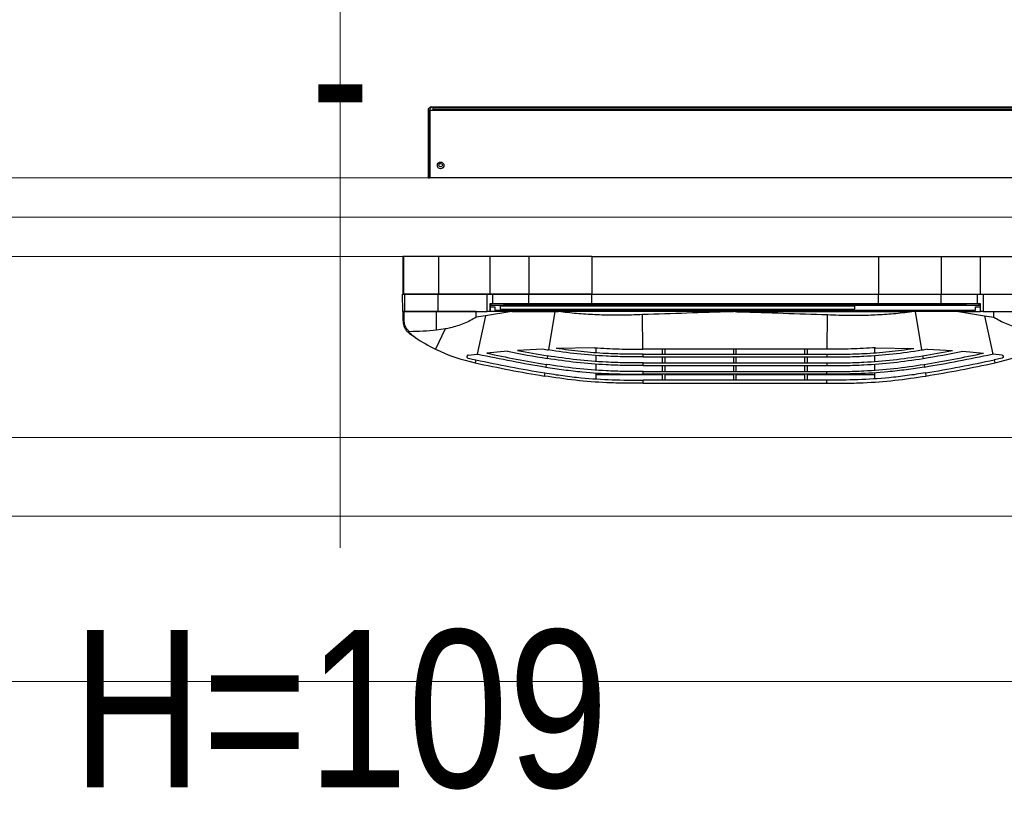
# Model space of a CAD drawing. Header units: millimetres. Extents: x -53179 to 121817, y -123620 to 254214.
# Tile 161 of 256: x 25461 to 26087, y 12397 to 12905. Entities that reach past the tile are written whole.
import ezdxf
from ezdxf import colors
from ezdxf.entities.mleader import LeaderData, LeaderLine
from ezdxf.enums import TextEntityAlignment as Align
from ezdxf.math import Vec2, Vec3

# ---------------------------------------------------------------- set-up
doc = ezdxf.new("R2010")
doc.units = ezdxf.units.MM
doc.linetypes.add('xref_ACAD-LSN_dyspozytornia_PW_rzuty_12$0$DASHED', pattern=[19.05, 12.7, -6.35])
doc.layers.add('_BV_NAWIEWNIK_OKIENNY', color=3, linetype='Continuous')
doc.layers.add('WM_opis', color=7, linetype='Continuous')
for name, color, linetype, lineweight in [('xref', 8, 'Continuous', 13), ('xref_ACAD-LSN_dyspozytornia_PW_rzuty_12$0$A okna zewnetrzne', 8, 'Continuous', 9), ('xref_ACAD-LSN_dyspozytornia_PW_rzuty_12$0$A opis stolarka', 8, 'Continuous', 9), ('xref_ACAD-LSN_dyspozytornia_PW_rzuty_12$0$A opis stolarka NWD typ', 8, 'Continuous', 9), ('xref_ACAD-LSN_dyspozytornia_PW_rzuty_12$0$A widok wyżej', 8, 'xref_ACAD-LSN_dyspozytornia_PW_rzuty_12$0$DASHED', 9), ('xref_ACAD-LSN_dyspozytornia_PW_rzuty_12$0$IS grzejniki', 8, 'Continuous', 9)]:
    doc.layers.add(name, color=color, linetype=linetype, lineweight=lineweight)
doc.layers.add('xref_ACAD-LSN_dyspozytornia_PW_rzuty_12$0$A opis ppoż okna', color=8, linetype='Continuous', lineweight=13, transparency=0.25)
doc.styles.get("Standard").update_dxf_attribs({"font": 'arial.ttf'})
doc.styles.add('xref_ACAD-LSN_dyspozytornia_PW_rzuty_12$0$STYL ASA', font='ARIALN.TTF')

# ---------------------------------------------------------------- blocks, each defined once
blk = doc.blocks.new('xref_ACAD-LSN_dyspozytornia_PW_rzuty_12$0$blok do okna')
blk.add_lwpolyline([(-78.5, 0), (28.5, 0)])
blk = doc.blocks.new('xref_ACAD-LSN_dyspozytornia_PW_rzuty_12$0$wtag_UP')
at = {"transparency": 33554687, "elevation": 0}
for points in [[(0, 30), (0, -30)], [(0, -30), (0, -60)]]:
    blk.add_lwpolyline(points, dxfattribs=at)
at = {"ltscale": 0.1, "transparency": 33554687, "style": 'xref_ACAD-LSN_dyspozytornia_PW_rzuty_12$0$STYL ASA'}
blk.add_attdef('WINDOWS:SZEROKOŚĆ', text='', height=12, rotation=90, dxfattribs=at).set_placement((0, 0), align=Align.BOTTOM_CENTER)
blk.add_attdef('WINDOWS:WYSOKOŚĆ', text='', height=12, rotation=90, dxfattribs=at).set_placement((3.6, 0), align=Align.TOP_CENTER)
blk.add_attdef('WINDOWS:PARAPET', text='', height=10, dxfattribs=at).set_placement((0, -70.225, 0), align=Align.MIDDLE_CENTER)
at = {"layer": 'xref_ACAD-LSN_dyspozytornia_PW_rzuty_12$0$A opis ppoż okna', "ltscale": 0.1, "transparency": 33554687, "style": 'xref_ACAD-LSN_dyspozytornia_PW_rzuty_12$0$STYL ASA'}
blk.add_attdef('WINDOWS:PPOŻ', text='', height=10, dxfattribs=at).set_placement((0, -30, 0), align=Align.MIDDLE_CENTER)
at = {"layer": 'xref_ACAD-LSN_dyspozytornia_PW_rzuty_12$0$A opis stolarka NWD typ', "ltscale": 0.1, "transparency": 33554687, "style": 'xref_ACAD-LSN_dyspozytornia_PW_rzuty_12$0$STYL ASA'}
blk.add_attdef('WINDOWS:PODTYP', text='', height=12, rotation=90, dxfattribs=at).set_placement((1.2, 60), align=Align.TOP_CENTER)
blk.add_attdef('WINDOWS:TYP', text='', height=12, rotation=90, dxfattribs=at).set_placement((2.4, 60), align=Align.BOTTOM_CENTER)
blk = doc.blocks.new('xref_ACAD-LSN_dyspozytornia_PW_rzuty_12')
at = {"layer": 'xref_ACAD-LSN_dyspozytornia_PW_rzuty_12$0$A okna zewnetrzne', "linetype": 'Continuous', "lineweight": 9}
blk.add_line((70116.684, 91953.22), (69939.684, 91953.22), dxfattribs=at)
blk.add_lwpolyline([(70111.684, 91964.72), (70111.684, 91969.72), (69944.684, 91969.72), (69944.684, 91964.72)], close=True, dxfattribs=at)
at = {"layer": 'xref_ACAD-LSN_dyspozytornia_PW_rzuty_12$0$A widok wyżej', "linetype": 'xref_ACAD-LSN_dyspozytornia_PW_rzuty_12$0$DASHED', "lineweight": 9, "ltscale": 0.2}
blk.add_line((69939.684, 91953.22), (70116.684, 91953.22), dxfattribs=at)
at = {"layer": 'xref_ACAD-LSN_dyspozytornia_PW_rzuty_12$0$IS grzejniki'}
for p, q in [((70100.74, 91948.22), (69960.74, 91948.22)), ((69960.74, 91937.72), (70100.74, 91937.72))]:
    blk.add_line(p, q, dxfattribs=at)
at = {"layer": 'xref_ACAD-LSN_dyspozytornia_PW_rzuty_12$0$A okna zewnetrzne', "linetype": 'Continuous', "lineweight": 9, "rotation": 180}
blk.add_blockref('xref_ACAD-LSN_dyspozytornia_PW_rzuty_12$0$blok do okna', (70028.184, 91967.22), dxfattribs=at)
at = {"layer": 'xref_ACAD-LSN_dyspozytornia_PW_rzuty_12$0$A opis stolarka', "linetype": 'Continuous', "lineweight": 9}
ref = blk.add_blockref('xref_ACAD-LSN_dyspozytornia_PW_rzuty_12$0$wtag_UP', (70028.184, 92006.22, 0), dxfattribs=at)
ref.add_attrib('WINDOWS:PPOŻ', '-', dxfattribs={"layer": 'xref_ACAD-LSN_dyspozytornia_PW_rzuty_12$0$A opis ppoż okna', "ltscale": 0.1, "height": 10, "style": 'xref_ACAD-LSN_dyspozytornia_PW_rzuty_12$0$STYL ASA'}).set_placement((70028.184, 91976.22), align=Align.MIDDLE_CENTER)
ref.add_attrib('WINDOWS:PARAPET', 'H=109', dxfattribs={"layer": '0', "ltscale": 0.1, "height": 10, "style": 'xref_ACAD-LSN_dyspozytornia_PW_rzuty_12$0$STYL ASA'}).set_placement((70028.184, 91935.996), align=Align.MIDDLE_CENTER)
blk = doc.blocks.new('press aqustic + Bpro+dbr press_2')
at = {"layer": '_BV_NAWIEWNIK_OKIENNY', "linetype": 'Continuous', "lineweight": 25}
for p, q in [((-48.78, 206.93), (-51.48, 203.08)), ((-40.72, 211), (-40.72, 210.19)), ((-35, 211), (-40.72, 211)), ((-40.72, 210.19), (-35, 210.19)), ((-35, 211.09), (-24, 211.28)), ((-35, 210.02), (-35, 211.09)), ((-24, 210.05), (-35, 210.02)), ((-35, 189.65), (-35, 210.02)), ((-24, 211.28), (-24, 210.05)), ((0, 211), (-24, 211)), ((0, 210.98), (-24, 210.98)), ((0, 210.76), (-24, 210.76)), ((0, 210.58), (-24, 210.58)), ((50, 195), (50, 194)), ((92.7, 195), (50, 195)), ((92.7, 194), (50, 194)), ((50, -193.93), (50, 193.93)), ((92.7, 193.93), (50, 193.93)), ((52.5, 194), (52.5, 193.93)), ((67.5, 194), (67.5, 193.93)), ((92.7, 195), (92.7, 194)), ((92.7, -193.93), (92.7, 193.93)), ((-46.01, 184.14), (-58.79, 190.35)), ((-46.01, 184.14), (-46.82, 189.65)), ((-46.82, 189.65), (-35, 189.65)), ((-35, 164.4), (-35, 189.65)), ((-35, 188.49), (-24, 188.51)), ((0, 188.44), (-24, 188.44)), ((-24, 155.78), (-24, 188.44)), ((0, 155.78), (0, 188.44)), ((94.5, 192), (93.5, 192)), ((93.5, 192), (93.5, -192)), ((94.5, 192), (94.5, -192)), ((95, 192.7), (95, -192.7)), ((-64.48, 169.65), (-65.6, 164.58)), ((-62.72, 169.56), (-62.06, 163.81)), ((-65.6, 164.58), (-67.55, 165)), ((-37.7, 158.53), (-62.06, 163.81)), ((-62.06, 163.81), (-62, 163.23)), ((-37.7, 158.53), (-38.48, 164.4)), ((-38.48, 164.4), (-35, 164.4)), ((-60.22, 144.59), (-61.42, 157.77)), ((-35, 141.84), (-37.7, 158.53)), ((-35, 157.53), (-24, 157.55)), ((-35, 155.8), (-35, 157.53)), ((-24, 157.55), (-24, 154.08)), ((-30, 155.81), (-35, 155.8)), ((-35, 155.8), (-35, 155.74)), ((-35, 141.84), (-35, 155.65)), ((-32, 155.65), (-35, 155.65)), ((-32, 152.65), (-34, 152.65)), ((-34, 152.65), (-34, 130.97)), ((-30, 155.65), (-32, 155.65)), ((-32, 155.65), (-32, 152.65)), ((-31.1, 154.87), (-31, 154.97)), ((-31.1, 6), (-31.1, 154.87)), ((-31, 154.97), (-30, 154.99)), ((-31, 154.97), (-31, 6)), ((-30, 154.08), (-30, 155.81)), ((-30, 131.01), (-30, 154.08)), ((-24, 154.08), (-30, 154.08)), ((0, 155.78), (-24, 155.78)), ((-24, 131), (-24, 155.78)), ((-24, 154.08), (-24, 131.01)), ((0, 131), (0, 155.78)), ((-31.4, 149.13), (-33.4, 149.1)), ((-33.4, 149.1), (-33.4, -75.9)), ((-31.4, 149.13), (-31.4, -75.93)), ((-30.2, -147), (-30.2, 147)), ((-30.2, 147), (-30, 147)), ((-58.75, 122.04), (-59.72, 138.15)), ((-35, 141.84), (-35, 114.45)), ((-34, 130.97), (-35, 130.97)), ((-34, 130.97), (-34, 91)), ((-30, 131.01), (-24, 131.01)), ((-30, 91), (-30, 131.01)), ((-24, 131.01), (-24, 91)), ((0, 131), (-24, 131)), ((-24, 91), (-24, 131)), ((0, 91), (0, 131)), ((-73.95, 120.92), (-75.92, 121.25)), ((-68.52, 120.02), (-70.2, 120.3)), ((-63.1, 119.12), (-64.77, 119.4)), ((-35, 114.45), (-59.35, 118.5)), ((-57.95, 89.23), (-58.4, 113.64)), ((-35, 114.45), (-35, 112.17)), ((-35, 0), (-35, 112.17)), ((-73.79, 88.5), (-77.74, 88.5)), ((-73.93, 88.5), (-77.74, 88.5)), ((-75, 88.5), (-75, 46)), ((-73.93, 88.5), (-73.93, 88.5)), ((-68.42, 88.5), (-72.23, 88.5)), ((-68.29, 88.5), (-72.1, 88.5)), ((-62.9, 88.5), (-66.71, 88.5)), ((-62.78, 88.5), (-66.59, 88.5)), ((-57.95, 88.5), (-61.2, 88.5)), ((-57.99, 88.5), (-61.1, 88.5)), ((-34, 91), (-35, 91)), ((-34, 91), (-34, -91)), ((-30, 91), (-24, 91)), ((-30, -91), (-30, 91)), ((0, 91), (-24, 91)), ((-24, 91), (-24, -91)), ((0, 91), (0, -91)), ((-80.46, 58.28), (-78.46, 58.3)), ((-80.46, 58.28), (-80.46, -58.28)), ((-78.46, 58.3), (-78.46, 58.3)), ((-78.46, -58.3), (-78.46, 58.3)), ((-74.66, 58.34), (-72.96, 58.36)), ((-74.66, 58.34), (-74.66, 58.34)), ((-74.66, -58.34), (-74.66, 58.34)), ((-72.96, 58.36), (-72.96, 58.36)), ((-72.96, 58.36), (-72.96, -58.36)), ((-69.16, 58.4), (-67.46, 58.41)), ((-69.16, 58.4), (-69.16, 58.4)), ((-69.16, 58.4), (-69.16, -58.4)), ((-67.46, 58.41), (-67.46, 58.42)), ((-67.46, 58.41), (-67.46, -58.41)), ((-63.66, 58.45), (-61.96, 58.47)), ((-63.66, 58.45), (-63.66, 58.46)), ((-63.66, 58.45), (-63.66, -58.45)), ((-61.96, 58.47), (-61.96, 58.47)), ((-61.96, 58.47), (-61.96, -58.47)), ((-58.77, 58.5), (-36.89, 58.73)), ((-58.77, -58.5), (-58.77, 58.5)), ((-31.1, 61.72), (-31.4, 61.72)), ((-31.4, 58.28), (-31.1, 58.28)), ((-78.46, 46), (-74.66, 46)), ((-78.46, 44.4), (-74.66, 44.4)), ((-75, 44.4), (-75, 0.8)), ((-72.96, 46), (-69.16, 46)), ((-72.96, 44.4), (-69.16, 44.4)), ((-67.46, 46), (-63.66, 46)), ((-67.46, 44.4), (-63.66, 44.4)), ((-61.96, 46), (-58.77, 46)), ((-61.96, 44.4), (-58.77, 44.4)), ((-34, 42.55), (-33.4, 42.57)), ((-34, 30.65), (-33.4, 30.63)), ((-78.46, 0.8), (-74.66, 0.8)), ((-72.96, 0.8), (-69.16, 0.8)), ((-67.46, 0.8), (-63.66, 0.8)), ((-61.96, 0.8), (-58.77, 0.8)), ((-31.1, 1.72), (-31.4, 1.72)), ((-31.1, 2), (-31.1, 4.13)), ((-31, 2), (-31.1, 2)), ((-31.1, -2), (-31.1, 2)), ((-31, 6), (-30.2, 6)), ((-30.2, 4.01), (-31, 4.03)), ((-31, 4.03), (-31, 2)), ((-31, 2), (-31, -2)), ((-30.2, 2), (-31, 2)), ((-78.46, -0.8), (-74.66, -0.8)), ((-75, -0.8), (-75, -44.4)), ((-72.96, -0.8), (-69.16, -0.8)), ((-67.46, -0.8), (-63.66, -0.8)), ((-61.96, -0.8), (-58.77, -0.8)), ((-35, 0), (-35, -112.17)), ((-31.4, -1.72), (-31.1, -1.72)), ((-31, -2), (-31.1, -2)), ((-31.1, -4.13), (-31.1, -2)), ((-31.1, -154.87), (-31.1, -6)), ((-31, -2), (-31, -4.03)), ((-31, -2), (-30.2, -2)), ((-31, -4.03), (-30.2, -4.01)), ((-31, -6), (-31, -154.97)), ((-30.2, -6), (-31, -6)), ((-78.46, -44.4), (-74.66, -44.4)), ((-78.46, -46), (-74.66, -46)), ((-75, -46), (-75, -88.5)), ((-72.96, -44.4), (-69.16, -44.4)), ((-72.96, -46), (-69.16, -46)), ((-67.46, -44.4), (-63.66, -44.4)), ((-67.46, -46), (-63.66, -46)), ((-61.96, -44.4), (-58.77, -44.4)), ((-61.96, -46), (-58.77, -46)), ((-80.46, -58.28), (-78.46, -58.3)), ((-78.46, -58.3), (-78.46, -58.3)), ((-74.66, -58.34), (-74.66, -58.34)), ((-74.66, -58.34), (-72.96, -58.36)), ((-72.96, -58.36), (-72.96, -58.36)), ((-69.16, -58.4), (-69.16, -58.4)), ((-69.16, -58.4), (-67.46, -58.41)), ((-67.46, -58.41), (-67.46, -58.42)), ((-63.66, -58.45), (-63.66, -58.46)), ((-63.66, -58.45), (-61.96, -58.47)), ((-61.96, -58.47), (-61.96, -58.47)), ((-58.77, -58.5), (-36.89, -58.73)), ((-31.1, -58.28), (-31.4, -58.28)), ((-31.4, -61.72), (-31.1, -61.72)), ((-31.4, -75.93), (-33.4, -75.9)), ((-73.93, -88.5), (-77.74, -88.5)), ((-73.79, -88.5), (-77.74, -88.5)), ((-73.93, -88.5), (-73.93, -88.5)), ((-68.42, -88.5), (-72.23, -88.5)), ((-68.29, -88.5), (-72.1, -88.5)), ((-62.9, -88.5), (-66.71, -88.5)), ((-62.78, -88.5), (-66.59, -88.5)), ((-57.95, -88.5), (-61.2, -88.5)), ((-57.99, -88.5), (-61.1, -88.5)), ((-57.95, -89.23), (-58.4, -113.64)), ((-34, -91), (-35, -91)), ((-34, -91), (-34, -130.97)), ((-30, -131.01), (-30, -91)), ((-30, -91), (-24, -91)), ((0, -91), (-24, -91)), ((-24, -91), (-24, -131)), ((-24, -91), (-24, -130.89)), ((0, -91), (0, -131)), ((-35, -114.45), (-35, -112.17)), ((-35, -114.45), (-59.35, -118.5)), ((-35, -141.84), (-35, -114.45)), ((-73.95, -120.92), (-75.92, -121.25)), ((-68.52, -120.02), (-70.2, -120.3)), ((-63.1, -119.12), (-64.77, -119.4)), ((-58.75, -122.04), (-59.72, -138.15)), ((-34, -130.97), (-35, -130.97)), ((-34, -130.97), (-34, -152.65)), ((-30, -131.01), (-24, -131.01)), ((-30, -154.08), (-30, -131.01)), ((-24, -130.89), (-24, -130.89)), ((-24, -130.89), (-24, -131.01)), ((-24, -130.89), (-24, -131.01)), ((0, -131), (-24, -131)), ((-24, -131), (-24, -155.78)), ((-24, -131.01), (-24, -154.08)), ((0, -131), (0, -155.78)), ((-35, -141.84), (-37.7, -158.53)), ((-35, -141.84), (-35, -155.65)), ((-60.22, -144.59), (-61.42, -157.77)), ((-30, -147), (-30.2, -147)), ((-32, -155.65), (-35, -155.65)), ((-35, -155.74), (-35, -155.8)), ((-35, -157.53), (-35, -155.8)), ((-35, -155.8), (-30, -155.81)), ((-34, -152.65), (-32, -152.65)), ((-32, -152.65), (-32, -155.65)), ((-30, -155.65), (-32, -155.65)), ((-31.1, -154.87), (-31, -154.97)), ((-31, -154.97), (-30, -154.99)), ((-30, -154.08), (-24, -154.08)), ((-30, -155.81), (-30, -154.08)), ((-24, -154.08), (-24, -157.55)), ((0, -155.78), (-24, -155.78)), ((-24, -155.78), (-24, -188.44)), ((0, -155.78), (0, -188.44)), ((-37.7, -158.53), (-62.06, -163.81)), ((-37.7, -158.53), (-38.48, -164.4)), ((-24, -157.55), (-35, -157.53)), ((-65.6, -164.58), (-67.55, -165)), ((-64.48, -169.65), (-65.6, -164.58)), ((-62.72, -169.56), (-62.06, -163.81)), ((-62.06, -163.81), (-62, -163.23)), ((-38.48, -164.4), (-35, -164.4)), ((-35, -164.4), (-35, -189.65))]:
    blk.add_line(p, q, dxfattribs=at)
at = {"layer": '_BV_NAWIEWNIK_OKIENNY', "linetype": 'Continuous', "lineweight": 25, "flags": 128}
for points in [[(-31.4, 44.65), (-31.27, 44.53), (-31.1, 44.33)], [(-31.1, -44.33), (-31.27, -44.53), (-31.4, -44.65)]]:
    blk.add_lwpolyline(points, dxfattribs=at)
at = {"layer": '_BV_NAWIEWNIK_OKIENNY', "linetype": 'Continuous', "lineweight": 25}
for centre, radius in [((57.9, 187), 2.1), ((58, 187), 1.1)]:
    blk.add_circle(centre, radius, dxfattribs=at)
for centre, radius, start, end in [((-48.76, 206.38), 0.554, 48.84869, 91.10002), ((36.65, 144.02), 106.09, 146.16733, 154.10465), ((42.62, 141.12), 112.73, 154.10465, 167.76893), ((823.05, -28.06), 911.28, 167.76893, 170.56982), ((823.05, -28.06), 909.28, 167.76893, 170.56982), ((823.05, -28.06), 905.48, 167.80402, 170.56982), ((823.05, -28.06), 903.78, 168.13461, 170.56982), ((823.05, -28.06), 899.98, 168.9399, 170.56982), ((823.05, -28.06), 898.28, 169.33695, 170.56982), ((823.05, -28.06), 894.48, 170.33988, 170.56982), ((-32.4, 43.4), 1.6, 128.68219, 180), ((-32.4, -43.4), 1.6, 180, 231.31781), ((823.05, 28.06), 894.48, 189.43018, 189.66012), ((823.05, 28.06), 911.28, 189.43018, 192.23107), ((823.05, 28.06), 909.28, 189.43018, 192.23107), ((823.05, 28.06), 905.48, 189.43018, 192.19598), ((823.05, 28.06), 903.78, 189.43018, 191.86539), ((823.05, 28.06), 899.98, 189.43018, 191.0601), ((823.05, 28.06), 898.28, 189.43018, 190.66305), ((42.62, -141.12), 112.73, 192.23107, 205.89535)]:
    blk.add_arc(centre, radius, start, end, dxfattribs=at)
for points, knots in [([(-51.48, 203.08), (-51.1, 203.63), (-50.45, 204.56), (-49.44, 205.83), (-48.75, 206.47), (-48.4, 206.79)], [0, 0, 0, 0, 0.413887, 0.705426, 1, 1, 1, 1]), ([(-40.72, 211), (-41.83, 210.89), (-44.04, 210.67), (-46.87, 209.12), (-48.18, 207.61), (-48.78, 206.93)], [0, 0, 0, 0, 0.354518, 0.708699, 1, 1, 1, 1]), ([(-48.4, 206.79), (-48.32, 206.85), (-48.21, 206.93), (-48.05, 207), (-47.95, 207.02), (-47.88, 207.01), (-47.83, 206.98), (-47.79, 206.94), (-47.77, 206.87), (-47.76, 206.82), (-47.76, 206.78)], [0, 0, 0, 0, 0.329708, 0.491583, 0.612974, 0.682493, 0.74174, 0.801052, 0.881975, 1, 1, 1, 1]), ([(-47.76, 206.78), (-47.29, 207.3), (-46.15, 208.55), (-43.71, 209.89), (-41.72, 210.09), (-40.72, 210.19)], [0, 0, 0, 0, 0.26193, 0.631015, 1, 1, 1, 1]), ([(-46.82, 189.65), (-47.09, 192.5), (-47.63, 198.22), (-47.72, 203.93), (-47.76, 206.78)], [0, 0, 0, 0, 0.499185, 1, 1, 1, 1]), ([(-35, 210.02), (-35, 206.48), (-35, 202.93), (-35, 197.54), (-35, 195.74), (-35, 192.12), (-35, 190.31), (-35, 188.49), (-35, 188.49), (-35, 188.49), (-35, 188.49)], [-0.044316, -0.044316, -0.044316, -0.044316, 0.469804, 0.469804, 0.726864, 0.726864, 0.983924, 0.983924, 0.983924, 0.983951, 0.983951, 0.983951, 0.983951]), ([(-24, 210.76), (-24, 210.82), (-24, 210.94), (-24, 210.97), (-24, 210.98)], [0, 0, 0, 0, 0.499926, 1, 1, 1, 1]), ([(-24, 210.58), (-24, 210.61), (-24, 210.68), (-24, 210.74), (-24, 210.76)], [0, 0, 0, 0, 0.4955515, 1, 1, 1, 1]), ([(-24, 188.44), (-24, 189.89), (-24, 192.84), (-24, 197.13), (-24, 201.39), (-24, 205.82), (-24, 208.9), (-24, 210.58)], [0, 0, 0, 0, 0.1949605, 0.3966085, 0.5812035, 0.771816, 1, 1, 1, 1]), ([(-24, 210.05), (-24, 206.51), (-24, 202.96), (-24, 197.57), (-24, 195.77), (-24, 192.14), (-24, 190.33), (-24, 188.51)], [-0.044316, -0.044316, -0.044316, -0.044316, 0.469804, 0.469804, 0.726864, 0.726864, 0.983924, 0.983924, 0.983924, 0.983924]), ([(0, 210.76), (0, 210.82), (0, 210.94), (0, 210.97), (0, 210.98)], [0, 0, 0, 0, 0.499926, 1, 1, 1, 1]), ([(0, 210.58), (0, 210.61), (0, 210.68), (0, 210.74), (0, 210.76)], [0, 0, 0, 0, 0.4955515, 1, 1, 1, 1]), ([(0, 188.44), (0, 189.89), (0, 192.84), (0, 197.13), (0, 201.39), (0, 205.82), (0, 208.9), (0, 210.58)], [0, 0, 0, 0, 0.194974, 0.396617, 0.581222, 0.771843, 1, 1, 1, 1]), ([(93.63, 193.6), (93.63, 193.61), (93.53, 193.75), (93.2, 193.93), (92.87, 193.98), (92.7, 194)], [0, 0, 0, 0, 0.0213885, 0.5106943, 1, 1, 1, 1]), ([(-35, 188.49), (-35, 188.49), (-35, 188.49), (-35, 188.49), (-35, 178.17), (-35, 167.85), (-35, 157.53)], [0.00022, 0.00022, 0.00022, 0.00022, 0.0002375, 0.0002375, 0.0002375, 0.9497193, 0.9497193, 0.9497193, 0.9497193]), ([(-38.48, 164.4), (-39.25, 165.65), (-40.8, 168.15), (-42.63, 172.22), (-44.15, 176.46), (-45.26, 180.46), (-45.79, 183.05), (-46.01, 184.14)], [0, 0, 0, 0, 0.206803, 0.413739, 0.627676, 0.841663, 1, 1, 1, 1]), ([(-62.72, 169.56), (-62.74, 169.66), (-62.79, 169.86), (-62.97, 170.1), (-63.21, 170.28), (-63.51, 170.36), (-63.83, 170.34), (-64.12, 170.21), (-64.34, 169.99), (-64.45, 169.79), (-64.48, 169.67), (-64.48, 169.65)], [0, 0, 0, 0, 0.117992, 0.235934, 0.357144, 0.482427, 0.609666, 0.735616, 0.857466, 0.974436, 1, 1, 1, 1]), ([(-80.46, 58.28), (-80.5, 62.14), (-80.59, 69.87), (-80.12, 84.25), (-78.87, 101.44), (-76.9, 114.64), (-75.92, 121.25)], [0, 0, 0, 0, 0.183274, 0.36676, 0.682835, 1, 1, 1, 1]), ([(-73.95, 120.92), (-74.55, 117.07), (-75.75, 109.35), (-77.33, 95.07), (-78.54, 78.04), (-78.49, 64.89), (-78.46, 58.3)], [0, 0, 0, 0, 0.186137, 0.372497, 0.685718, 1, 1, 1, 1]), ([(-70.2, 120.3), (-70.8, 116.45), (-72, 108.73), (-73.56, 94.55), (-74.74, 77.75), (-74.69, 64.82), (-74.66, 58.34)], [0, 0, 0, 0, 0.1881273, 0.3764839, 0.6877208, 1, 1, 1, 1]), ([(-72.96, 58.36), (-73, 62.26), (-73.09, 70.07), (-72.6, 84.27), (-71.36, 100.97), (-69.47, 113.66), (-68.52, 120.02)], [0, 0, 0, 0, 0.189032, 0.378296, 0.688631, 1, 1, 1, 1]), ([(-69.16, 58.4), (-69.2, 62.3), (-69.29, 70.11), (-68.8, 84.2), (-67.57, 100.68), (-65.71, 113.15), (-64.77, 119.4)], [0, 0, 0, 0, 0.1910852, 0.3824111, 0.6906982, 1, 1, 1, 1]), ([(-67.46, 58.42), (-67.5, 62.32), (-67.59, 70.12), (-67.1, 84.17), (-65.87, 100.55), (-64.02, 112.92), (-63.1, 119.12)], [0, 0, 0, 0, 0.1920186, 0.3842817, 0.6916378, 1, 1, 1, 1]), ([(-63.66, 58.46), (-63.7, 62.36), (-63.79, 70.16), (-63.29, 84.1), (-62.07, 100.26), (-60.26, 112.41), (-59.35, 118.5)], [0, 0, 0, 0, 0.194139, 0.388531, 0.693772, 1, 1, 1, 1]), ([(-61.96, 58.47), (-62, 62.37), (-62.09, 70.18), (-61.62, 83.3), (-60.56, 97.82), (-59.12, 108.36), (-58.4, 113.64)], [0, 0, 0, 0, 0.211434, 0.423147, 0.71122, 1, 1, 1, 1]), ([(-36.89, 58.73), (-37, 61.11), (-37.3, 67.36), (-37.39, 77.48), (-37.07, 89.07), (-36.32, 100.64), (-35.44, 108.32), (-35, 112.17)], [0, 0, 0, 0, 0.133724, 0.35013, 0.566862, 0.783268, 1, 1, 1, 1]), ([(-57.95, 89.23), (-58.27, 84.05), (-58.92, 73.82), (-58.82, 63.57), (-58.77, 58.5)], [0, 0, 0, 0, 0.505764, 1, 1, 1, 1]), ([(-35, 0), (-35.03, 0.81), (-35.66, 20.39), (-36.29, 39.97), (-36.89, 58.73)], [0, 0, 0, 0, 0.0415248, 1, 1, 1, 1]), ([(-31.1, 4.13), (-31.1, 4.17), (-31.1, 4.23), (-31.1, 4.64), (-31.1, 4.97), (-31.1, 5.18), (-31.1, 5.38), (-31.1, 5.57), (-31.1, 5.75), (-31.1, 5.88), (-31.1, 5.97), (-31.1, 6)], [0, 0, 0, 0, 0.471273, 0.722757, 0.810803, 0.871427, 0.913618, 0.956119, 0.973585, 0.991232, 1, 1, 1, 1]), ([(-31, 6), (-31, 6), (-31, 5.96), (-31, 5.85), (-31, 5.69), (-31, 5.49), (-31, 5.3), (-31, 5.09), (-31, 4.88), (-31, 4.54), (-31, 4.13), (-31, 4.07), (-31, 4.03)], [0, 0, 0, 0, 0.000006, 0.011599, 0.032589, 0.051607, 0.095508, 0.138008, 0.198568, 0.285974, 0.534723, 1, 1, 1, 1]), ([(-35, 0), (-35.03, -0.81), (-35.66, -20.39), (-36.29, -39.97), (-36.89, -58.73)], [0, 0, 0, 0, 0.0415248, 1, 1, 1, 1]), ([(-31.1, -6), (-31.1, -5.96), (-31.1, -5.88), (-31.1, -5.72), (-31.1, -5.41), (-31.1, -4.97), (-31.1, -4.55), (-31.1, -4.35), (-31.1, -4.17), (-31.1, -4.14), (-31.1, -4.13)], [0, 0, 0, 0, 0.010263, 0.024712, 0.05301, 0.150104, 0.364602, 0.58, 0.682132, 1, 1, 1, 1]), ([(-31, -4.03), (-31, -4.03), (-31, -4.03), (-31, -4.13), (-31, -4.46), (-31, -4.87), (-31, -5.33), (-31, -5.66), (-31, -5.85), (-31, -5.95), (-31, -6), (-31, -6)], [0, 0, 0, 0, 0.000006, 0.414579, 0.627947, 0.840428, 0.938793, 0.969322, 0.986513, 0.999994, 1, 1, 1, 1]), ([(-80.46, -58.28), (-80.5, -62.14), (-80.59, -69.87), (-80.12, -84.25), (-78.87, -101.44), (-76.9, -114.64), (-75.92, -121.25)], [0, 0, 0, 0, 0.183274, 0.36676, 0.682835, 1, 1, 1, 1]), ([(-73.95, -120.92), (-74.55, -117.07), (-75.75, -109.35), (-77.33, -95.07), (-78.54, -78.04), (-78.49, -64.89), (-78.46, -58.3)], [0, 0, 0, 0, 0.186137, 0.372497, 0.685718, 1, 1, 1, 1]), ([(-70.2, -120.3), (-70.8, -116.45), (-72, -108.73), (-73.56, -94.55), (-74.74, -77.75), (-74.69, -64.82), (-74.66, -58.34)], [0, 0, 0, 0, 0.1881273, 0.3764839, 0.6877208, 1, 1, 1, 1]), ([(-72.96, -58.36), (-73, -62.26), (-73.09, -70.07), (-72.6, -84.27), (-71.36, -100.97), (-69.47, -113.66), (-68.52, -120.02)], [0, 0, 0, 0, 0.1890316, 0.3782959, 0.6886311, 1, 1, 1, 1]), ([(-69.16, -58.4), (-69.2, -62.3), (-69.29, -70.11), (-68.8, -84.2), (-67.57, -100.68), (-65.71, -113.15), (-64.77, -119.4)], [0, 0, 0, 0, 0.191085, 0.382411, 0.690698, 1, 1, 1, 1]), ([(-67.46, -58.42), (-67.5, -62.32), (-67.59, -70.12), (-67.1, -84.17), (-65.87, -100.55), (-64.02, -112.92), (-63.1, -119.12)], [0, 0, 0, 0, 0.192019, 0.384282, 0.691638, 1, 1, 1, 1]), ([(-63.66, -58.46), (-63.7, -62.36), (-63.79, -70.16), (-63.29, -84.1), (-62.07, -100.26), (-60.26, -112.41), (-59.35, -118.5)], [0, 0, 0, 0, 0.194139, 0.388531, 0.693772, 1, 1, 1, 1]), ([(-61.96, -58.47), (-62, -62.37), (-62.09, -70.18), (-61.62, -83.3), (-60.56, -97.82), (-59.12, -108.36), (-58.4, -113.64)], [0, 0, 0, 0, 0.211434, 0.423147, 0.71122, 1, 1, 1, 1]), ([(-57.95, -89.23), (-58.27, -84.05), (-58.92, -73.82), (-58.82, -63.57), (-58.77, -58.5)], [0, 0, 0, 0, 0.505764, 1, 1, 1, 1]), ([(-36.89, -58.73), (-37, -61.11), (-37.3, -67.36), (-37.39, -77.48), (-37.07, -89.07), (-36.32, -100.64), (-35.44, -108.32), (-35, -112.17)], [0, 0, 0, 0, 0.133724, 0.35013, 0.566862, 0.783268, 1, 1, 1, 1]), ([(-35, -157.53), (-35, -167.84), (-35, -178.16), (-35, -188.48), (-35, -188.48), (-35, -188.48), (-35, -188.48)], [0.00164746, 0.00164746, 0.00164746, 0.00164746, 0.03274507, 0.03274507, 0.03274507, 0.03274564, 0.03274564, 0.03274564, 0.03274564]), ([(-38.48, -164.4), (-39.25, -165.65), (-40.8, -168.15), (-42.63, -172.22), (-44.15, -176.46), (-45.26, -180.46), (-45.79, -183.05), (-46.01, -184.14)], [0, 0, 0, 0, 0.206803, 0.413739, 0.627676, 0.841663, 1, 1, 1, 1]), ([(-62.72, -169.56), (-62.74, -169.66), (-62.79, -169.86), (-62.97, -170.1), (-63.21, -170.28), (-63.51, -170.36), (-63.83, -170.34), (-64.12, -170.21), (-64.34, -169.99), (-64.45, -169.79), (-64.48, -169.67), (-64.48, -169.65)], [0, 0, 0, 0, 0.117992, 0.235934, 0.357144, 0.482427, 0.609666, 0.735616, 0.857466, 0.974436, 1, 1, 1, 1])]:
    blk.add_open_spline(points, degree=3, knots=knots, dxfattribs=at)
for points in [[(95, 192.7), (94.97, 193), (94.9, 193.6), (94.36, 194.36), (93.6, 194.9), (93, 194.97), (92.7, 195)], [(92.7, 193.93), (93, 193.83), (93.6, 193.62), (94.36, 193.31), (94.9, 193.01), (94.97, 192.8), (95, 192.7)], [(-24, 188.51), (-24, 178.19), (-24, 167.87), (-24, 157.55)], [(-31.1, 6), (-31.1, 6), (-31.1, 6), (-31.07, 6), (-31.04, 6), (-31.01, 6), (-31, 6)], [(-31, 4.03), (-31.01, 4.03), (-31.04, 4.03), (-31.07, 4.05), (-31.1, 4.09), (-31.1, 4.11), (-31.1, 4.13)], [(-31, -4.03), (-31.01, -4.03), (-31.04, -4.03), (-31.07, -4.05), (-31.1, -4.09), (-31.1, -4.11), (-31.1, -4.13)], [(-31, -6), (-31.01, -6), (-31.04, -6), (-31.07, -6), (-31.1, -6), (-31.1, -6), (-31.1, -6)], [(-24, -157.55), (-24, -167.86), (-24, -178.18), (-24, -188.5)]]:
    blk.add_open_spline(points, degree=3, dxfattribs=at)

msp = doc.modelspace()

# ---------------------------------------------------------------- block references
at = {"layer": 'xref', "xscale": 10, "yscale": 10, "zscale": 10}
msp.add_blockref('xref_ACAD-LSN_dyspozytornia_PW_rzuty_12', (-674616.84, -906892.2), dxfattribs=at)

# ---------------------------------------------------------------- next in the draw order: block references
at = {"layer": '_BV_NAWIEWNIK_OKIENNY', "rotation": 90}
msp.add_blockref('press aqustic + Bpro+dbr press_2', (25915.77, 12755), dxfattribs=at)

# ---------------------------------------------------------------- next in the draw order: leaders
at = {"layer": 'WM_opis', "lineweight": 9}
ml = msp.add_multileader_mtext('Standard', dxfattribs=at)
ml.set_content('\\fArial Narrow|b0|i0|c238;Poza zakresem opracowania', color=256)
ml.set_leader_properties(color=256)
ml.build(insert=Vec2(0, 0))
ml.multileader.update_dxf_attribs({"dogleg_length": 4, "arrow_head_size": 150})
ctx = ml.context
ctx.base_point, ctx.char_height, ctx.arrow_head_size, ctx.landing_gap_size, ctx.plane_origin = Vec3(24927.77, 110791.22), 125, 150, 15, Vec3(135642.37, 139009.29)
ctx.text_align_type = 1
notes = []
notes.append((ctx, [(0, (0, 0, 0), (0, 0), (1, 0), 1, [])]))
ctx.mtext.insert, ctx.mtext.alignment = Vec3(25853.99, 110871.05), 2
ml = msp.add_multileader_mtext('Standard', dxfattribs=at)
ml.set_content('\\fArial Narrow|b0|i0|c238;Poza zakresem opracowania', color=256)
ml.set_leader_properties(color=256)
ml.build(insert=Vec2(0, 0))
ml.multileader.update_dxf_attribs({"dogleg_length": 4, "arrow_head_size": 150})
ctx = ml.context
ctx.base_point, ctx.char_height, ctx.arrow_head_size, ctx.landing_gap_size, ctx.plane_origin = Vec3(27773.84, 110791.22), 125, 150, 15, Vec3(138488.44, 139009.29)
ctx.text_align_type = 1
notes.append((ctx, [(0, (0, 0, 0), (0, 0), (1, 0), 1, [])]))
ctx.mtext.insert, ctx.mtext.alignment = Vec3(28700.06, 110871.05), 2
ml = msp.add_multileader_mtext('Standard', dxfattribs=at)
ml.set_content('\\fArial Narrow|b0|i0|c238;Poza zakresem opracowania', color=256)
ml.set_leader_properties(color=256)
ml.build(insert=Vec2(0, 0))
ml.multileader.update_dxf_attribs({"dogleg_length": 4, "arrow_head_size": 150})
ctx = ml.context
ctx.base_point, ctx.char_height, ctx.arrow_head_size, ctx.landing_gap_size, ctx.plane_origin = Vec3(32327.55, 110791.22), 125, 150, 15, Vec3(143042.16, 139009.29)
ctx.text_align_type = 1
notes.append((ctx, [(0, (0, 0, 0), (0, 0), (1, 0), 1, [])]))
ctx.mtext.insert, ctx.mtext.alignment = Vec3(33253.78, 110871.05), 2
ml = msp.add_multileader_mtext('Standard', dxfattribs=at)
ml.set_content('\\fArial Narrow|b0|i0|c238;Poza zakresem opracowania', color=256)
ml.set_leader_properties(color=256)
ml.build(insert=Vec2(0, 0))
ml.multileader.update_dxf_attribs({"dogleg_length": 4, "arrow_head_size": 150})
ctx = ml.context
ctx.base_point, ctx.char_height, ctx.arrow_head_size, ctx.landing_gap_size, ctx.plane_origin = Vec3(36843.32, 110791.22), 125, 150, 15, Vec3(147557.93, 139009.29)
ctx.text_align_type = 1
notes.append((ctx, [(0, (0, 0, 0), (0, 0), (1, 0), 1, [])]))
ctx.mtext.insert, ctx.mtext.alignment = Vec3(37769.55, 110871.05), 2
ml = msp.add_multileader_mtext('Standard', dxfattribs=at)
ml.set_content('\\fArial Narrow|b0|i0|c238;Poza zakresem opracowania', color=256)
ml.set_leader_properties(color=256)
ml.build(insert=Vec2(0, 0))
ml.multileader.update_dxf_attribs({"dogleg_length": 4, "arrow_head_size": 150})
ctx = ml.context
ctx.base_point, ctx.char_height, ctx.arrow_head_size, ctx.landing_gap_size, ctx.plane_origin = Vec3(39778.78, 110791.22), 125, 150, 15, Vec3(150493.38, 139009.29)
ctx.text_align_type = 1
notes.append((ctx, [(0, (0, 0, 0), (0, 0), (1, 0), 1, [])]))
ctx.mtext.insert, ctx.mtext.alignment = Vec3(40705, 110871.05), 2
ml = msp.add_multileader_mtext('Standard', dxfattribs=at)
ml.set_content('\\fArial Narrow|b0|i0|c238;Poza zakresem opracowania', color=256)
ml.set_leader_properties(color=256)
ml.build(insert=Vec2(0, 0))
ml.multileader.update_dxf_attribs({"dogleg_length": 4, "arrow_head_size": 150})
ctx = ml.context
ctx.base_point, ctx.char_height, ctx.arrow_head_size, ctx.landing_gap_size, ctx.plane_origin = Vec3(43183.3, 110791.22), 125, 150, 15, Vec3(153897.91, 139009.29)
ctx.text_align_type = 1
notes.append((ctx, [(0, (0, 0, 0), (0, 0), (1, 0), 1, [])]))
ctx.mtext.insert, ctx.mtext.alignment = Vec3(44109.52, 110871.05), 2
ml = msp.add_multileader_mtext('Standard', dxfattribs=at)
ml.set_content('\\fArial Narrow|b0|i0|c238;Poza zakresem opracowania', color=256)
ml.set_leader_properties(color=256)
ml.build(insert=Vec2(0, 0))
ml.multileader.update_dxf_attribs({"dogleg_length": 4, "arrow_head_size": 150})
ctx = ml.context
ctx.base_point, ctx.char_height, ctx.arrow_head_size, ctx.landing_gap_size, ctx.plane_origin = Vec3(48591.11, 110791.22), 125, 150, 15, Vec3(159305.72, 139009.29)
ctx.text_align_type = 1
notes.append((ctx, [(0, (0, 0, 0), (0, 0), (1, 0), 1, [])]))
ctx.mtext.insert, ctx.mtext.alignment = Vec3(49517.34, 110871.05), 2
ml = msp.add_multileader_mtext('Standard', dxfattribs=at)
ml.set_content('\\fArial Narrow|b0|i0|c238;Poza zakresem opracowania', color=256)
ml.set_leader_properties(color=256)
ml.build(insert=Vec2(0, 0))
ml.multileader.update_dxf_attribs({"dogleg_length": 4, "arrow_head_size": 150})
ctx = ml.context
ctx.base_point, ctx.char_height, ctx.arrow_head_size, ctx.landing_gap_size, ctx.plane_origin = Vec3(51708.24, 110791.22), 125, 150, 15, Vec3(162422.85, 139009.29)
ctx.text_align_type = 1
notes.append((ctx, [(0, (0, 0, 0), (0, 0), (1, 0), 1, [])]))
ctx.mtext.insert, ctx.mtext.alignment = Vec3(52634.47, 110871.05), 2
ml = msp.add_multileader_mtext('Standard', dxfattribs=at)
ml.set_content('\\fArial Narrow|b0|i0|c238;Poza zakresem opracowania', color=256)
ml.set_leader_properties(color=256)
ml.build(insert=Vec2(0, 0))
ml.multileader.update_dxf_attribs({"dogleg_length": 4, "arrow_head_size": 150})
ctx = ml.context
ctx.base_point, ctx.char_height, ctx.arrow_head_size, ctx.landing_gap_size, ctx.plane_origin = Vec3(49892.18, 103205.3), 125, 150, 15, Vec3(160606.78, 131423.38)
ctx.text_align_type = 1
notes.append((ctx, [(0, (0, 0, 0), (0, 0), (1, 0), 1, [])]))
ctx.mtext.insert, ctx.mtext.alignment = Vec3(50818.4, 103285.13), 2
ml = msp.add_multileader_mtext('Standard', dxfattribs=at)
ml.set_content('\\fArial Narrow|b0|i0|c238;Poza zakresem opracowania', color=256)
ml.set_leader_properties(color=256)
ml.build(insert=Vec2(0, 0))
ml.multileader.update_dxf_attribs({"dogleg_length": 4, "arrow_head_size": 150})
ctx = ml.context
ctx.base_point, ctx.char_height, ctx.arrow_head_size, ctx.landing_gap_size, ctx.plane_origin = Vec3(45528.2, 103205.3), 125, 150, 15, Vec3(156242.8, 131423.38)
ctx.text_align_type = 1
notes.append((ctx, [(0, (0, 0, 0), (0, 0), (1, 0), 1, [])]))
ctx.mtext.insert, ctx.mtext.alignment = Vec3(46454.42, 103285.13), 2
ml = msp.add_multileader_mtext('Standard', dxfattribs=at)
ml.set_content('\\fArial Narrow|b0|i0|c238;Poza zakresem opracowania', color=256)
ml.set_leader_properties(color=256)
ml.build(insert=Vec2(0, 0))
ml.multileader.update_dxf_attribs({"dogleg_length": 4, "arrow_head_size": 150})
ctx = ml.context
ctx.base_point, ctx.char_height, ctx.arrow_head_size, ctx.landing_gap_size, ctx.plane_origin = Vec3(42682.13, 103205.3), 125, 150, 15, Vec3(153396.73, 131423.38)
ctx.text_align_type = 1
notes.append((ctx, [(0, (0, 0, 0), (0, 0), (1, 0), 1, [])]))
ctx.mtext.insert, ctx.mtext.alignment = Vec3(43608.35, 103285.13), 2
ml = msp.add_multileader_mtext('Standard', dxfattribs=at)
ml.set_content('\\fArial Narrow|b0|i0|c238;Poza zakresem opracowania', color=256)
ml.set_leader_properties(color=256)
ml.build(insert=Vec2(0, 0))
ml.multileader.update_dxf_attribs({"dogleg_length": 4, "arrow_head_size": 150})
ctx = ml.context
ctx.base_point, ctx.char_height, ctx.arrow_head_size, ctx.landing_gap_size, ctx.plane_origin = Vec3(39917.37, 103205.3), 125, 150, 15, Vec3(150631.97, 131423.38)
ctx.text_align_type = 1
notes.append((ctx, [(0, (0, 0, 0), (0, 0), (1, 0), 1, [])]))
ctx.mtext.insert, ctx.mtext.alignment = Vec3(40843.59, 103285.13), 2
ml = msp.add_multileader_mtext('Standard', dxfattribs=at)
ml.set_content('\\fArial Narrow|b0|i0|c238;Poza zakresem opracowania', color=256)
ml.set_leader_properties(color=256)
ml.build(insert=Vec2(0, 0))
ml.multileader.update_dxf_attribs({"dogleg_length": 4, "arrow_head_size": 150})
ctx = ml.context
ctx.base_point, ctx.char_height, ctx.arrow_head_size, ctx.landing_gap_size, ctx.plane_origin = Vec3(36962.88, 103205.3), 125, 150, 15, Vec3(147677.48, 131423.38)
ctx.text_align_type = 1
notes.append((ctx, [(0, (0, 0, 0), (0, 0), (1, 0), 1, [])]))
ctx.mtext.insert, ctx.mtext.alignment = Vec3(37889.1, 103285.13), 2
ml = msp.add_multileader_mtext('Standard', dxfattribs=at)
ml.set_content('\\fArial Narrow|b0|i0|c238;Poza zakresem opracowania', color=256)
ml.set_leader_properties(color=256)
ml.build(insert=Vec2(0, 0))
ml.multileader.update_dxf_attribs({"dogleg_length": 4, "arrow_head_size": 150})
ctx = ml.context
ctx.base_point, ctx.char_height, ctx.arrow_head_size, ctx.landing_gap_size, ctx.plane_origin = Vec3(30620.2, 103205.3), 125, 150, 15, Vec3(141334.8, 131423.38)
ctx.text_align_type = 1
notes.append((ctx, [(0, (0, 0, 0), (0, 0), (1, 0), 1, [])]))
ctx.mtext.insert, ctx.mtext.alignment = Vec3(31546.42, 103285.13), 2
ml = msp.add_multileader_mtext('Standard', dxfattribs=at)
ml.set_content('\\fArial Narrow|b0|i0|c238;Poza zakresem opracowania', color=256)
ml.set_leader_properties(color=256)
ml.build(insert=Vec2(0, 0))
ml.multileader.update_dxf_attribs({"dogleg_length": 4, "arrow_head_size": 150})
ctx = ml.context
ctx.base_point, ctx.char_height, ctx.arrow_head_size, ctx.landing_gap_size, ctx.plane_origin = Vec3(26689.91, 103205.3), 125, 150, 15, Vec3(137404.51, 131423.38)
ctx.text_align_type = 1
notes.append((ctx, [(0, (0, 0, 0), (0, 0), (1, 0), 1, [])]))
ctx.mtext.insert, ctx.mtext.alignment = Vec3(27616.13, 103285.13), 2
ml = msp.add_multileader_mtext('Standard', dxfattribs=at)
ml.set_content('\\fArial Narrow|b0|i0|c238;%%c200', color=256)
ml.set_leader_properties(color=256)
ml.build(insert=Vec2(0, 0))
ml.multileader.update_dxf_attribs({"dogleg_length": 4, "arrow_head_size": 150})
ctx = ml.context
ctx.base_point, ctx.char_height, ctx.arrow_head_size, ctx.landing_gap_size, ctx.plane_origin = Vec3(27531.03, 29517.53), 125, 150, 15, Vec3(137503.08, 57720.78)
ctx.text_align_type = 1
notes.append((ctx, [(0, (0, 0, 0), (0, 0), (1, 0), 1, [])]))
ctx.mtext.insert, ctx.mtext.alignment = Vec3(27714.7, 29582.54), 2
ml = msp.add_multileader_mtext('Standard', dxfattribs=at)
ml.set_content('\\fArial Narrow|b0|i0|c238;%%c200', color=256)
ml.set_leader_properties(color=256)
ml.build(insert=Vec2(0, 0))
ml.multileader.update_dxf_attribs({"dogleg_length": 4, "arrow_head_size": 150})
ctx = ml.context
ctx.base_point, ctx.char_height, ctx.arrow_head_size, ctx.landing_gap_size, ctx.plane_origin = Vec3(32515.16, 29517.53), 125, 150, 15, Vec3(142487.21, 57720.78)
ctx.text_align_type = 1
notes.append((ctx, [(0, (0, 0, 0), (0, 0), (1, 0), 1, [])]))
ctx.mtext.insert, ctx.mtext.alignment = Vec3(32698.83, 29582.54), 2
ml = msp.add_multileader_mtext('Standard', dxfattribs=at)
ml.set_content('\\fArial Narrow|b0|i0|c238;%%c200', color=256)
ml.set_leader_properties(color=256)
ml.build(insert=Vec2(0, 0))
ml.multileader.update_dxf_attribs({"dogleg_length": 4, "arrow_head_size": 150})
ctx = ml.context
ctx.base_point, ctx.char_height, ctx.arrow_head_size, ctx.landing_gap_size, ctx.plane_origin = Vec3(25210.31, 29511.44), 125, 150, 15, Vec3(135182.35, 57714.69)
ctx.text_align_type = 1
notes.append((ctx, [(0, (0, 0, 0), (0, 0), (1, 0), 1, [])]))
ctx.mtext.insert, ctx.mtext.alignment = Vec3(25393.97, 29576.45), 2
ml = msp.add_multileader_mtext('Standard', dxfattribs=at)
ml.set_content('\\fArial Narrow|b0|i0|c238;%%c200', color=256)
ml.set_leader_properties(color=256)
ml.build(insert=Vec2(0, 0))
ml.multileader.update_dxf_attribs({"dogleg_length": 4, "arrow_head_size": 150})
ctx = ml.context
ctx.base_point, ctx.char_height, ctx.arrow_head_size, ctx.landing_gap_size, ctx.plane_origin = Vec3(31103.31, 29511.44), 125, 150, 15, Vec3(141075.35, 57714.69)
ctx.text_align_type = 1
notes.append((ctx, [(0, (0, 0, 0), (0, 0), (1, 0), 1, [])]))
ctx.mtext.insert, ctx.mtext.alignment = Vec3(31286.97, 29576.45), 2
ml = msp.add_multileader_mtext('Standard', dxfattribs=at)
ml.set_content('\\fArial Narrow|b0|i0|c238;%%c125', color=256)
ml.set_leader_properties(color=256)
ml.build(insert=Vec2(0, 0))
ml.multileader.update_dxf_attribs({"dogleg_length": 4, "arrow_head_size": 150})
ctx = ml.context
ctx.base_point, ctx.char_height, ctx.arrow_head_size, ctx.landing_gap_size, ctx.plane_origin = Vec3(31970.93, 29138.51), 125, 150, 15, Vec3(141943.54, 57341.76)
ctx.text_align_type = 1
notes.append((ctx, [(0, (0, 0, 0), (0, 0), (1, 0), 1, [])]))
ctx.mtext.insert, ctx.mtext.alignment = Vec3(32155.16, 29203.52), 2
for ctx, leaders in notes:
    for number, flags, end, landing, length, lines in leaders:
        leader = LeaderData()
        leader.index, (leader.has_last_leader_line, leader.has_dogleg_vector, leader.attachment_direction) = number, flags
        leader.last_leader_point, leader.dogleg_vector, leader.dogleg_length = Vec3(end), Vec3(landing), length
        for number, points, colour, breaks in lines:
            line = LeaderLine()
            line.index, line.vertices, line.color, line.breaks = number, Vec3.list(points), colors.encode_raw_color(colour), breaks
            leader.lines.append(line)
        ctx.leaders.append(leader)

doc.saveas('drawing.dxf')
